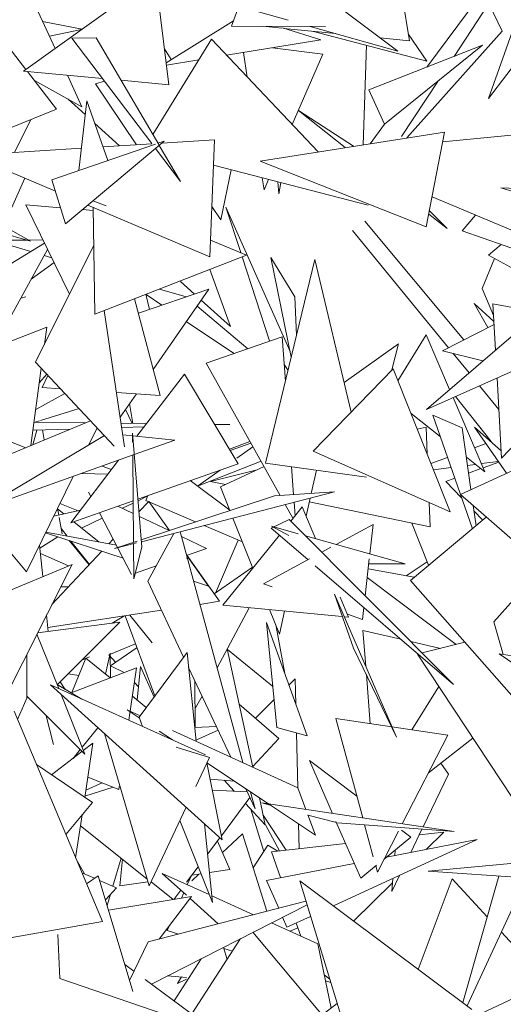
# Model space of a CAD drawing. Header units: millimetres. Extents: x -14485 to 13127, y -18923 to 3272.
# Tile 91 of 119: x 11062 to 11143, y 2783 to 2947. Entities that reach past the tile are written whole.
import ezdxf

# ---------------------------------------------------------------- set-up
doc = ezdxf.new("R2010")
doc.units = ezdxf.units.MM
doc.layers.add('G-IMPT', color=7, linetype='Continuous', lineweight=5)

# ---------------------------------------------------------------- blocks, each defined once
blk = doc.blocks.new('ÁRVORES ORNAMENTAIS - Pequeno e Médio Porte - Ipê-roxo-2865575-CORTE_CALÇADA')
at = {"layer": 'G-IMPT', "color": 253, "true_color": 0xaaaaaa}
for p, q in [((7410.02, 2962.15), (7400, 2933.97)), ((7319.09, 2961.37), (7327.93, 2942.25)), ((7344.64, 2954.21), (7322.67, 2938.47)), ((7344.64, 2954.21), (7346.86, 2936.24)), ((7368.29, 2954.3), (7384.93, 2941.82)), ((7384.99, 2954.87), (7386.86, 2943.52)), ((7400.81, 2954.04), (7389.75, 2939.14)), ((7348.12, 2952.22), (7366.69, 2946.97)), ((7413.11, 2951.17), (7400, 2933.97)), ((7358.47, 2949.27), (7357.25, 2945.96)), ((7400.09, 2949.76), (7394.3, 2940.93)), ((7402.27, 2945.16), (7400.09, 2949.76)), ((7325.84, 2946.77), (7332.42, 2945.46)), ((7326.99, 2944.3), (7332.33, 2945.4)), ((7346.41, 2939.88), (7357.59, 2946.88)), ((7372.91, 2945.94), (7357.25, 2945.96)), ((7365.65, 2945.64), (7362.48, 2945.95)), ((7365.74, 2945.68), (7372.12, 2943.71)), ((7374.57, 2944.75), (7366, 2945.6)), ((7370.33, 2945.94), (7384.93, 2941.82)), ((7319.03, 2944.01), (7323.08, 2938.77)), ((7334.75, 2944.05), (7330.73, 2943.98)), ((7330.73, 2943.98), (7344.01, 2926.45)), ((7334.75, 2944.05), (7345.17, 2926.29)), ((7353.94, 2943.8), (7344.18, 2927.98)), ((7353.94, 2943.8), (7371.66, 2925.07)), ((7356.45, 2941.14), (7372.12, 2943.71)), ((7370.92, 2945.11), (7389.77, 2940.16)), ((7386.86, 2943.52), (7382.02, 2944.01)), ((7402.27, 2945.16), (7386.41, 2927.39)), ((7386.67, 2944.71), (7389.77, 2940.16)), ((7347.25, 2940.41), (7346.13, 2942.2)), ((7364.11, 2942.39), (7372.44, 2941.33)), ((7379.73, 2942.8), (7379.17, 2926.25)), ((7399.04, 2942.79), (7380.14, 2935.37)), ((7399.04, 2942.79), (7382.74, 2929.67)), ((7346.46, 2939.5), (7351.83, 2940.38)), ((7359.26, 2941.6), (7359.88, 2937.52)), ((7372.44, 2941.33), (7367.38, 2929.6)), ((7335.82, 2937.26), (7322.67, 2938.47)), ((7323.37, 2938.41), (7328.2, 2932.16)), ((7329.99, 2937.8), (7332.41, 2932.56)), ((7324.52, 2936.92), (7332.41, 2932.56)), ((7334.64, 2936.41), (7336.14, 2936.83)), ((7334.64, 2936.41), (7341.49, 2926.27)), ((7346.86, 2936.24), (7338.9, 2936.97)), ((7391.58, 2936.79), (7385.57, 2927.62)), ((7382.74, 2929.67), (7380.14, 2935.37)), ((7330.14, 2933.81), (7332.94, 2931.27)), ((7331.89, 2921.97), (7333.2, 2933.56)), ((7333.2, 2933.56), (7336.71, 2923.63)), ((7328.2, 2932.16), (7313.77, 2926.36)), ((7368.4, 2931.98), (7377.55, 2926)), ((7368.4, 2931.97), (7376.19, 2925.78)), ((7323.91, 2930.44), (7321.17, 2924.99)), ((7334.52, 2929.83), (7338.63, 2926.09)), ((7382.72, 2929.67), (7380.31, 2926.43)), ((7323.85, 2910.24), (7292.81, 2927.63)), ((7392.7, 2928.38), (7362.06, 2923.56)), ((7392.7, 2928.38), (7389.67, 2912.64)), ((7411.68, 2928.61), (7392.38, 2926.72)), ((7332.31, 2925.69), (7313.91, 2924.53)), ((7344.66, 2926.36), (7327.41, 2920.42)), ((7346.1, 2926.86), (7329.67, 2913.11)), ((7344.02, 2926.43), (7335.9, 2925.92)), ((7346.1, 2926.86), (7345.05, 2926.5)), ((7345.25, 2926.15), (7348.77, 2920.17)), ((7354.44, 2927.08), (7345.71, 2926.53)), ((7353.68, 2907.61), (7354.44, 2927.08)), ((7327.99, 2918.54), (7313.91, 2924.53)), ((7344.63, 2925.63), (7348.77, 2920.17)), ((7354.28, 2922.85), (7380.01, 2916.24)), ((7389.67, 2912.64), (7362.06, 2923.56)), ((7355.52, 2913.78), (7357.23, 2922.1)), ((7362.4, 2920.77), (7362.7, 2918.75)), ((7319.37, 2912.75), (7322.91, 2920.7)), ((7329.67, 2913.11), (7327.41, 2920.42)), ((7363.45, 2920.5), (7362.7, 2918.75)), ((7365.17, 2918.08), (7364.97, 2920.11)), ((7365.47, 2919.98), (7365.17, 2918.08)), ((7436.48, 2908.61), (7402.07, 2919.12)), ((7427.61, 2917.79), (7402.07, 2919.12)), ((7410.97, 2909.1), (7390.63, 2917.59)), ((7328.84, 2915.8), (7323.09, 2916.27)), ((7323.09, 2916.27), (7330.31, 2901.44)), ((7353.68, 2907.61), (7333.4, 2916.24)), ((7334.22, 2916.92), (7336.41, 2916.12)), ((7334.54, 2898.1), (7334.26, 2915.87)), ((7355.52, 2913.78), (7354.01, 2916.02)), ((7367.02, 2891.92), (7356.32, 2915.89)), ((7358.81, 2908.33), (7356.32, 2915.89)), ((7334.27, 2915.35), (7332.52, 2915.49)), ((7390.08, 2914.74), (7393.13, 2912.32)), ((7390.19, 2915.29), (7393.13, 2912.32)), ((7397.84, 2914.58), (7395.65, 2911.96)), ((7323.85, 2910.24), (7312.76, 2913.46)), ((7395.89, 2893.82), (7379.44, 2913.55)), ((7393.36, 2892.53), (7377.4, 2912.03)), ((7395.65, 2911.96), (7416.85, 2904.53)), ((7326.19, 2909.9), (7315.1, 2903.15)), ((7318.23, 2910.19), (7323.91, 2908.51)), ((7323.22, 2910.42), (7318.32, 2910.39)), ((7325.93, 2910.44), (7323.52, 2910.42)), ((7324.69, 2890.13), (7334.36, 2909.57)), ((7353.79, 2910.41), (7359.78, 2907.93)), ((7400, 2907.94), (7402.11, 2909.69)), ((7317.66, 2892.47), (7326.7, 2908.87)), ((7326.14, 2907.85), (7327.37, 2907.49)), ((7334.54, 2898.1), (7359.78, 2907.93)), ((7411.31, 2901.7), (7400, 2907.94)), ((7323.98, 2903.94), (7327.77, 2906.67)), ((7363.62, 2893.65), (7359.03, 2907.63)), ((7362.94, 2873.32), (7371.16, 2907.21)), ((7367.22, 2890.96), (7363.8, 2907.5)), ((7367.79, 2900.99), (7363.8, 2907.5)), ((7377.16, 2881.82), (7371.16, 2907.21)), ((7398.98, 2902.38), (7401.02, 2907.38)), ((7353.66, 2905.54), (7357.09, 2896.05)), ((7348.8, 2903.55), (7351.12, 2901.45)), ((7341.81, 2898.27), (7353.52, 2902.27)), ((7343.65, 2898.9), (7343.04, 2901.41)), ((7343.06, 2901.35), (7345.69, 2899.6)), ((7344.26, 2888.94), (7353.52, 2902.27)), ((7345.28, 2902.28), (7349.71, 2900.97)), ((7398.98, 2902.38), (7400.86, 2897.89)), ((7322.23, 2900.77), (7323.06, 2900.99)), ((7345.4, 2884.61), (7341.17, 2900.68)), ((7352.24, 2900.43), (7357.09, 2896.05)), ((7368.1, 2894.61), (7367.79, 2900.99)), ((7397.64, 2899.88), (7400.91, 2896.89)), ((7397.64, 2899.88), (7399.91, 2895.88)), ((7400.75, 2899.82), (7408.48, 2898.41)), ((7400.75, 2899.82), (7401.18, 2892.14)), ((7339.5, 2876.08), (7336.12, 2898.72)), ((7351.55, 2899.43), (7359.99, 2892.36)), ((7409.68, 2899.44), (7389.72, 2882.29)), ((7349.81, 2896.85), (7357.72, 2891.58)), ((7400.94, 2896.41), (7392.39, 2892.04)), ((7326.55, 2895.96), (7299.43, 2885.33)), ((7326.16, 2893.09), (7326.55, 2895.96)), ((7384.94, 2887.05), (7389.64, 2894.67)), ((7393.54, 2885.57), (7389.64, 2894.67)), ((7365.72, 2894.35), (7353.08, 2889.97)), ((7365.72, 2894.35), (7366.25, 2886.96)), ((7385.04, 2893.16), (7375.99, 2886.76)), ((7385.04, 2893.16), (7383.96, 2888.83)), ((7413.14, 2892.7), (7389.72, 2882.29)), ((7399.09, 2890.34), (7392.39, 2892.04)), ((7396.78, 2888.36), (7394.13, 2891.59)), ((7337.78, 2876.19), (7324.69, 2890.13)), ((7353.08, 2889.97), (7365.36, 2868)), ((7366.68, 2888.73), (7366.05, 2889.73)), ((7323.9, 2876.27), (7325.63, 2889.13)), ((7326.59, 2888.11), (7325.3, 2886.67)), ((7349.44, 2888.13), (7341.55, 2877.82)), ((7358.37, 2873.26), (7349.44, 2888.13)), ((7370.88, 2875.35), (7384.15, 2889.02)), ((7384.15, 2889.02), (7393.65, 2865.26)), ((7415.66, 2888.29), (7402.2, 2874.2)), ((7325.8, 2885.91), (7326.75, 2887.94)), ((7401.45, 2887.51), (7402.2, 2874.2)), ((7323.06, 2875.91), (7299.43, 2885.33)), ((7329.57, 2884.93), (7324.71, 2882.28)), ((7325.8, 2885.91), (7328.85, 2885.71)), ((7338.16, 2885.09), (7345.4, 2884.61)), ((7338.77, 2881.01), (7341.45, 2884.88)), ((7401.74, 2882.29), (7398.54, 2886.21)), ((7340.32, 2883.25), (7340.85, 2879.96)), ((7399.4, 2871.93), (7394.11, 2884.24)), ((7400.43, 2876.92), (7394.5, 2884.42)), ((7331.94, 2882.41), (7325.53, 2880.42)), ((7339.65, 2882.28), (7340.78, 2879.96)), ((7391.99, 2877.76), (7387.13, 2881.58)), ((7310.32, 2870.61), (7333.83, 2880.4)), ((7324.42, 2880.14), (7332.98, 2880.05)), ((7325.35, 2880.37), (7324.62, 2880.14)), ((7338.92, 2879.98), (7343.17, 2879.93)), ((7397.33, 2862.45), (7390.76, 2881.3)), ((7395.64, 2879.22), (7390.76, 2881.3)), ((7324.22, 2876.4), (7324.92, 2878.85)), ((7324.25, 2878.83), (7330.5, 2879.01)), ((7326.15, 2877.2), (7325.83, 2878.88)), ((7333.55, 2876.39), (7334.94, 2879.21)), ((7339.03, 2879.26), (7342.74, 2879.37)), ((7340.81, 2878.33), (7340.82, 2876.85)), ((7340.81, 2878.33), (7342.38, 2859.39)), ((7354.44, 2879.81), (7357.01, 2879.78)), ((7354.5, 2879.71), (7357.01, 2879.78)), ((7389.63, 2879.34), (7388.17, 2878.97)), ((7389.63, 2879.34), (7389.82, 2874.85)), ((7395.33, 2868.16), (7419.4, 2879.11)), ((7397.09, 2868.96), (7395.64, 2879.22)), ((7397.71, 2879.32), (7403.02, 2871.66)), ((7397.71, 2879.32), (7402.14, 2875.37)), ((7336.13, 2877.94), (7315.71, 2865.7)), ((7339.21, 2878.05), (7347.86, 2877.18)), ((7347.86, 2877.18), (7341.1, 2874.77)), ((7360.35, 2876.97), (7356.92, 2875.68)), ((7360.51, 2876.67), (7357.06, 2875.44)), ((7399.59, 2876.62), (7397.69, 2875.92)), ((7360.85, 2876.06), (7358.15, 2874.15)), ((7370.88, 2875.35), (7393.65, 2865.26)), ((7341.1, 2874.76), (7315.71, 2865.7)), ((7338.51, 2873.84), (7330.53, 2863.42)), ((7340.84, 2874.67), (7340.98, 2860.18)), ((7362.19, 2873.66), (7351.63, 2869.52)), ((7362.94, 2873.32), (7379.71, 2871.02)), ((7393.2, 2874.3), (7390.44, 2873.3)), ((7399.4, 2871.93), (7396.33, 2874.34)), ((7398.82, 2873.27), (7401.65, 2873.64)), ((7399.12, 2872.58), (7401.73, 2873.53)), ((7332.37, 2871.65), (7336.73, 2871.51)), ((7335.78, 2872.87), (7337.33, 2872.31)), ((7358.37, 2873.26), (7341.72, 2867.37)), ((7355.39, 2872.2), (7351.62, 2869.53)), ((7361.55, 2872.25), (7353.81, 2870.29)), ((7355.45, 2869.39), (7362.69, 2872.78)), ((7367.26, 2872.73), (7367.59, 2868.14)), ((7371.4, 2872.16), (7370.53, 2868.33)), ((7390.86, 2872.25), (7393.78, 2872.62)), ((7396.53, 2872.98), (7397.85, 2873.15)), ((7396.71, 2871.7), (7398.75, 2872.44)), ((7323.17, 2855.3), (7310.32, 2870.61)), ((7323.17, 2855.3), (7330.97, 2871.15)), ((7350.4, 2870.44), (7357, 2865.53)), ((7356.28, 2869.78), (7353.81, 2870.29)), ((7392.94, 2870.32), (7394.4, 2870.85)), ((7392.94, 2870.32), (7395.54, 2867.59)), ((7333.51, 2868.54), (7333.89, 2867.81)), ((7374.42, 2868.59), (7342.3, 2860.3)), ((7355.45, 2869.39), (7357.01, 2865.49)), ((7374.42, 2868.59), (7364.41, 2867.93)), ((7340.92, 2867.09), (7330.53, 2863.42)), ((7341.74, 2867.11), (7343.36, 2867.9)), ((7343.54, 2866.99), (7341.89, 2865.24)), ((7364.41, 2867.93), (7342.27, 2860.61)), ((7343.38, 2867.96), (7343.04, 2867.13)), ((7343.04, 2867.13), (7351.3, 2863.6)), ((7346.96, 2862.16), (7343.54, 2866.99)), ((7367.68, 2866.85), (7367.84, 2864.61)), ((7370.35, 2867.54), (7369.68, 2864.56)), ((7390.32, 2862.75), (7370.21, 2866.9)), ((7390.15, 2866.81), (7390.32, 2862.75)), ((7395.33, 2868.16), (7413.14, 2852.59)), ((7332.15, 2865.53), (7327.71, 2864.53)), ((7328.54, 2864.72), (7328.33, 2865.79)), ((7329.41, 2864.91), (7328.34, 2865.77)), ((7331.8, 2865.45), (7328.74, 2866.63)), ((7335.3, 2865.1), (7340.65, 2854.87)), ((7338.4, 2866.2), (7340.94, 2864.99)), ((7339.13, 2865.85), (7340.92, 2866.72)), ((7366.21, 2866.47), (7367.49, 2864.18)), ((7367.13, 2863.73), (7369.03, 2866.09)), ((7371.26, 2860.81), (7369.03, 2866.09)), ((7397.94, 2862.96), (7397.47, 2866.29)), ((7397.59, 2865.44), (7399.06, 2863.9)), ((7329.14, 2861.58), (7328.61, 2864.32)), ((7335.29, 2860.22), (7331.05, 2863.6)), ((7332.34, 2862.57), (7335.76, 2864.23)), ((7341.95, 2864.5), (7346.89, 2862.14)), ((7357.52, 2864.22), (7360.83, 2855.92)), ((7366.87, 2864), (7363.86, 2862.57)), ((7366.87, 2864), (7394.21, 2836.56)), ((7387.04, 2853.85), (7399.65, 2864.39)), ((7338.13, 2859.7), (7326.4, 2861.86)), ((7329.93, 2861.21), (7328.98, 2862.41)), ((7348.72, 2861.95), (7348.94, 2861.16)), ((7352.73, 2862.99), (7359.1, 2860.27)), ((7363.86, 2862.57), (7369.99, 2857.31)), ((7368.35, 2861.62), (7363.91, 2862.87)), ((7363.91, 2862.87), (7366.8, 2861.33)), ((7374.68, 2859.85), (7380.83, 2863.17)), ((7380.28, 2858.28), (7380.83, 2863.17)), ((7387.26, 2863.38), (7390.06, 2856.38)), ((7325.41, 2859.22), (7328.39, 2861.11)), ((7339.25, 2857.56), (7326.36, 2861.78)), ((7330.28, 2860.5), (7333.63, 2856.46)), ((7333.68, 2856.51), (7330.58, 2860.4)), ((7337.61, 2860.69), (7336.89, 2859.92)), ((7341.57, 2860.38), (7337.84, 2859.15)), ((7347.66, 2861.68), (7343.37, 2853.73)), ((7348.94, 2861.16), (7353.11, 2859.16)), ((7348.94, 2861.15), (7359.14, 2823.58)), ((7354.59, 2851.75), (7358.41, 2860.56)), ((7355.86, 2849.75), (7365.24, 2861.38)), ((7386.13, 2856.64), (7369.57, 2861.28)), ((7325.89, 2854.49), (7325.36, 2859.74)), ((7335.74, 2858.71), (7327.4, 2849.84)), ((7341.46, 2860.08), (7337.84, 2859.15)), ((7340.98, 2859.96), (7341.04, 2854.11)), ((7341.04, 2854.11), (7342.38, 2859.39)), ((7349.81, 2858.02), (7353.11, 2859.16)), ((7372.29, 2858.55), (7373.8, 2859.37)), ((7330.16, 2856.28), (7325.5, 2858.35)), ((7350.24, 2857.46), (7349.81, 2857.54)), ((7355.29, 2850.39), (7349.87, 2858.05)), ((7353.43, 2852.91), (7350.24, 2857.46)), ((7362.57, 2853.29), (7370.24, 2857.44)), ((7379.5, 2851.32), (7380.19, 2857.47)), ((7386.3, 2854.64), (7389.83, 2856.95)), ((7304.61, 2845.61), (7330.77, 2856.53)), ((7317.56, 2830.34), (7330.77, 2856.53)), ((7341.29, 2855.09), (7344.74, 2856.28)), ((7354.42, 2851.62), (7360.78, 2856.05)), ((7371.18, 2856.29), (7394.21, 2836.56)), ((7387.67, 2854.38), (7380, 2855.81)), ((7386.13, 2856.64), (7380.09, 2856.6)), ((7343.37, 2853.73), (7349.32, 2841.12)), ((7353.43, 2852.91), (7350.96, 2853.72)), ((7394.63, 2843.22), (7379.84, 2854.32)), ((7387.04, 2853.85), (7404.67, 2833.86)), ((7328.89, 2852.8), (7330.19, 2852.8)), ((7364.02, 2852.77), (7362.57, 2853.29)), ((7355.29, 2850.39), (7352, 2849.88)), ((7384.72, 2827.84), (7374.38, 2851.57)), ((7377.58, 2842.59), (7374.38, 2851.57)), ((7376.75, 2847.76), (7375.36, 2851.07)), ((7404.18, 2850.63), (7400.91, 2846.98)), ((7345.64, 2848.91), (7326.74, 2846.01)), ((7354.87, 2839.31), (7360.24, 2849.33)), ((7375.7, 2847.86), (7355.86, 2849.75)), ((7363.59, 2849.01), (7365.23, 2844.91)), ((7366.1, 2848.77), (7365.23, 2844.91)), ((7379.06, 2847.36), (7379.28, 2849.35)), ((7326.81, 2845.38), (7326.53, 2848.12)), ((7337.45, 2846.77), (7339.35, 2847.94)), ((7339.61, 2847.98), (7344.54, 2834.67)), ((7344.07, 2843.47), (7340.38, 2848.1)), ((7376.75, 2847.76), (7376.01, 2847.83)), ((7379.06, 2847.36), (7376.54, 2848.27)), ((7325.03, 2845.15), (7338.69, 2846.93)), ((7328.31, 2836.53), (7338.69, 2846.93)), ((7364.79, 2829.42), (7363.07, 2846.87)), ((7363.07, 2846.87), (7369.87, 2828.03)), ((7366.12, 2838.42), (7364.71, 2846.22)), ((7379.11, 2845.54), (7379.59, 2839.62)), ((7379.11, 2845.54), (7385.44, 2844.08)), ((7400.91, 2846.98), (7402.47, 2841.54)), ((7328.54, 2835.88), (7324.93, 2844.95)), ((7341.33, 2843.35), (7336.89, 2841.51)), ((7337.17, 2839.64), (7341.57, 2842.69)), ((7356.58, 2842.5), (7360.82, 2822.81)), ((7364.11, 2836.29), (7356.6, 2842.39)), ((7384.72, 2827.84), (7377.58, 2842.59)), ((7387.1, 2843.7), (7392.03, 2842.57)), ((7389, 2841.8), (7396.09, 2843.59)), ((7323.23, 2834.28), (7323.23, 2841.57)), ((7330.74, 2835.22), (7333.04, 2840.96)), ((7332.37, 2840.6), (7333.65, 2841.16)), ((7333.04, 2840.96), (7337.09, 2837.65)), ((7337.1, 2841.79), (7336.34, 2838.27)), ((7336.89, 2841.51), (7338.05, 2840.24)), ((7337.1, 2841.79), (7337.17, 2837.68)), ((7349.88, 2841.87), (7341.9, 2831.11)), ((7349.88, 2841.87), (7351.38, 2827.13)), ((7388.22, 2841.6), (7407.81, 2811.87)), ((7437.11, 2817.56), (7401.77, 2841.64)), ((7442.77, 2835.48), (7401.77, 2841.64)), ((7341.47, 2839.33), (7330.63, 2835.18)), ((7339.4, 2838.54), (7337.17, 2839.64)), ((7340.21, 2830.62), (7341.47, 2839.33)), ((7341.61, 2833.97), (7342.14, 2839.57)), ((7344.39, 2834.46), (7342.14, 2839.57)), ((7350.13, 2839.4), (7357.17, 2824.48)), ((7331.87, 2838.06), (7330.1, 2838.32)), ((7366.82, 2836.48), (7367.86, 2837.51)), ((7367.96, 2833.3), (7367.86, 2837.51)), ((7379.7, 2838.2), (7380.36, 2830.05)), ((7355.74, 2810.74), (7327.15, 2836.5)), ((7352.93, 2824.89), (7327.15, 2836.5)), ((7328.27, 2836.56), (7332.39, 2834.14)), ((7329.63, 2835.76), (7328.77, 2836.99)), ((7341.12, 2836.91), (7341.81, 2836.15)), ((7351.19, 2837.16), (7351.26, 2829.41)), ((7391.76, 2836.22), (7387.27, 2829.04)), ((7323.23, 2834.28), (7321.69, 2830.73)), ((7332.88, 2824.96), (7323.23, 2834.63)), ((7332.88, 2824.96), (7328.93, 2834.91)), ((7340.79, 2834.64), (7343.11, 2832.75)), ((7351.31, 2832.66), (7352.37, 2834.65)), ((7361.25, 2830.97), (7364.34, 2834.02)), ((7365.13, 2827.58), (7358.56, 2833.32)), ((7335.81, 2797.17), (7321.11, 2832.11)), ((7327.66, 2826.58), (7326.47, 2831.38)), ((7342.1, 2831.37), (7339.92, 2832.37)), ((7341.9, 2831.05), (7339.92, 2832.37)), ((7341.9, 2831.11), (7342.5, 2829.59)), ((7374.61, 2830.89), (7379.09, 2814.4)), ((7374.61, 2830.89), (7393.26, 2828.17)), ((7335.04, 2829.39), (7332.42, 2826.14)), ((7351.15, 2829.4), (7354.75, 2829.61)), ((7364.79, 2829.42), (7369.87, 2828.03)), ((7336.15, 2828.4), (7343.57, 2803.08)), ((7347.46, 2827.35), (7345.25, 2828.82)), ((7368.29, 2819.4), (7347.49, 2828.91)), ((7351.36, 2827.31), (7355.05, 2828.98)), ((7365.13, 2827.58), (7360.8, 2822.91)), ((7368.29, 2819.4), (7368.08, 2828.52)), ((7385.68, 2813.42), (7393.26, 2828.17)), ((7397.42, 2827.63), (7390.03, 2821.88)), ((7332.63, 2825.6), (7334.22, 2826.83)), ((7332.87, 2817.81), (7334.22, 2826.83)), ((7353.61, 2824.42), (7348.07, 2826.14)), ((7327.36, 2821.54), (7332.41, 2825.44)), ((7332.1, 2825.75), (7330.92, 2824.29)), ((7353.61, 2824.42), (7351.35, 2819.61)), ((7334.16, 2816.93), (7324.84, 2823.25)), ((7355.74, 2810.74), (7353.2, 2823.54)), ((7363.42, 2816.74), (7353.2, 2823.53)), ((7374.06, 2815.15), (7370.22, 2823.96)), ((7370.22, 2823.96), (7378.12, 2817.98)), ((7393.37, 2821.69), (7392.11, 2823.5)), ((7338.54, 2819.12), (7333.37, 2821.18)), ((7393.37, 2821.69), (7389.13, 2812.9)), ((7332.9, 2818), (7337.6, 2819.5)), ((7333.05, 2819.01), (7335.75, 2820.23)), ((7338.54, 2819.12), (7338.61, 2819.62)), ((7353.74, 2820.83), (7357.77, 2820.5)), ((7356.08, 2820.64), (7357.74, 2818.83)), ((7368.29, 2819.4), (7369.64, 2815.81)), ((7359.89, 2818.71), (7354.09, 2819.03)), ((7360.34, 2817.76), (7355.6, 2811.44)), ((7359.64, 2819.25), (7361.23, 2815.88)), ((7360.46, 2818.7), (7361.23, 2815.88)), ((7361.92, 2817.74), (7362.89, 2813.24)), ((7334.16, 2816.93), (7329.71, 2811.66)), ((7349.73, 2816.16), (7343.57, 2803.08)), ((7359.61, 2816.8), (7362.89, 2813.24)), ((7363.73, 2816.53), (7362.32, 2816.9)), ((7362.32, 2816.9), (7394.29, 2812.13)), ((7371.24, 2811.54), (7363.42, 2816.73)), ((7331.36, 2807.74), (7332.43, 2814.88)), ((7360.49, 2815.85), (7362.65, 2808.82)), ((7362.54, 2814.83), (7366.39, 2809.04)), ((7369.97, 2814.91), (7371.24, 2811.54)), ((7374.73, 2813.62), (7369.99, 2814.87)), ((7343.22, 2804.28), (7332.16, 2813.07)), ((7348.69, 2813.96), (7354.1, 2800.31)), ((7352.77, 2813.42), (7354.1, 2800.31)), ((7362.91, 2813.24), (7365.27, 2808.91)), ((7368.54, 2809.28), (7368.44, 2813.4)), ((7378.76, 2804.37), (7374.64, 2813.82)), ((7374.91, 2813.57), (7394.29, 2812.13)), ((7379.4, 2813.24), (7380.84, 2807.95)), ((7359.13, 2811.75), (7355.76, 2808.65)), ((7359.13, 2811.75), (7363.14, 2798.87)), ((7381.54, 2805.36), (7385.04, 2812.18)), ((7382.67, 2807.55), (7387.12, 2811.17)), ((7385.57, 2812.35), (7387.12, 2811.17)), ((7388.94, 2812.53), (7387.07, 2808.65)), ((7388.48, 2811.57), (7392.58, 2812.04)), ((7389.65, 2809.14), (7392.58, 2812.04)), ((7355.35, 2811.1), (7353.28, 2808.35)), ((7356.99, 2805.83), (7354.92, 2810.54)), ((7363.32, 2809.85), (7360.88, 2806.12)), ((7364.98, 2808.87), (7363.32, 2809.85)), ((7363.92, 2808.75), (7376.23, 2810.16)), ((7374.21, 2799.76), (7398.1, 2810.78)), ((7383.07, 2807.87), (7398.1, 2810.78)), ((7365.41, 2804.47), (7363.92, 2808.75)), ((7384.5, 2809.04), (7384.43, 2808.14)), ((7332.85, 2805.08), (7331.44, 2807.55)), ((7337.55, 2803.05), (7338.93, 2807.69)), ((7338.72, 2803.1), (7339.13, 2807.53)), ((7351.73, 2806.28), (7349.81, 2803.71)), ((7363.1, 2804.02), (7377.68, 2806.84)), ((7378.76, 2804.37), (7381.41, 2806.53)), ((7381.26, 2806.41), (7381.54, 2805.36)), ((7390, 2805.53), (7406.33, 2807.06)), ((7334.52, 2804.36), (7332.4, 2805.28)), ((7335.11, 2804.75), (7333.17, 2803.44)), ((7335.11, 2804.75), (7340.86, 2785.55)), ((7349.81, 2801.53), (7345.75, 2805.18)), ((7353.57, 2801.64), (7345.75, 2805.18)), ((7349.93, 2803.29), (7350.55, 2804.7)), ((7351.86, 2805.06), (7350.66, 2803.95)), ((7352.2, 2805.11), (7350.69, 2804.89)), ((7356.99, 2805.83), (7353.59, 2805.32)), ((7385.23, 2804.84), (7383.94, 2802.17)), ((7406.96, 2804.39), (7390, 2805.53)), ((7401.75, 2804.74), (7395.75, 2783.71)), ((7338.14, 2802.79), (7335.33, 2804.01)), ((7343.36, 2803.79), (7338.72, 2803.1)), ((7347.55, 2800.84), (7343.89, 2803.75)), ((7365.12, 2799.38), (7363.1, 2804.02)), ((7378.91, 2770.25), (7368.62, 2803.93)), ((7368.62, 2803.93), (7397.25, 2782.58)), ((7377.59, 2797.24), (7384.06, 2803.63)), ((7384.11, 2804.33), (7383.94, 2802.17)), ((7393.99, 2804.27), (7388.34, 2789.23)), ((7393.99, 2804.27), (7399.81, 2797.95)), ((7406.32, 2804.43), (7396.49, 2783.15)), ((7336.3, 2800.77), (7338.14, 2802.79)), ((7336.58, 2799.83), (7337.14, 2801.7)), ((7336.81, 2799.09), (7350.65, 2801.35)), ((7345.24, 2794.26), (7350.65, 2801.35)), ((7348.83, 2802.41), (7347.67, 2800.86)), ((7348.95, 2801.07), (7349.34, 2801.95)), ((7360.94, 2798.3), (7353.98, 2801.45)), ((7343.42, 2793.79), (7369.66, 2800.55)), ((7343.95, 2786.77), (7369.83, 2799.96)), ((7355.07, 2796.79), (7350.39, 2801.01)), ((7366.49, 2796.21), (7370.43, 2798.02)), ((7335.81, 2797.17), (7318.55, 2794.14)), ((7346.58, 2795.71), (7346.9, 2796.43)), ((7371.65, 2793.46), (7363.93, 2796.95)), ((7366.49, 2796.21), (7365.76, 2797.89)), ((7368.81, 2794.74), (7368.05, 2796.92)), ((7328.73, 2787.69), (7328.39, 2795.02)), ((7346.58, 2795.71), (7348.49, 2795.1)), ((7360.84, 2795.38), (7374.81, 2778.75)), ((7368.32, 2796.15), (7367.02, 2795.55)), ((7402.15, 2795.41), (7407.16, 2789.98)), ((7340.32, 2787.37), (7343.42, 2793.79)), ((7358.79, 2794.33), (7350.66, 2781.82)), ((7373.85, 2782.77), (7371.65, 2793.46)), ((7355.93, 2792.88), (7356.53, 2790.85)), ((7355.98, 2792.72), (7357.44, 2792.26)), ((7339.52, 2790.05), (7341.06, 2788.91)), ((7347.72, 2783.99), (7352.23, 2790.99)), ((7372.7, 2788.32), (7373.62, 2787.59)), ((7328.73, 2787.69), (7354.67, 2778.86)), ((7342.92, 2787.54), (7354.67, 2778.86)), ((7349.81, 2787.9), (7346.65, 2788.15)), ((7348.97, 2787.96), (7348.28, 2786.9)), ((7349.81, 2787.61), (7348.28, 2786.9)), ((7372.91, 2787.34), (7373.78, 2787.06)), ((7407.04, 2785.76), (7395.13, 2780.2)), ((7372.36, 2781.66), (7374.85, 2783.53))]:
    blk.add_line(p, q, dxfattribs=at)

msp = doc.modelspace()

# ---------------------------------------------------------------- block references
at = {"layer": 'G-IMPT', "color": 253, "true_color": 0xaaaaaa}
msp.add_blockref('ÁRVORES ORNAMENTAIS - Pequeno e Médio Porte - Ipê-roxo-2865575-CORTE_CALÇADA', (3740.319, 0), dxfattribs=at)

doc.saveas('drawing.dxf')
